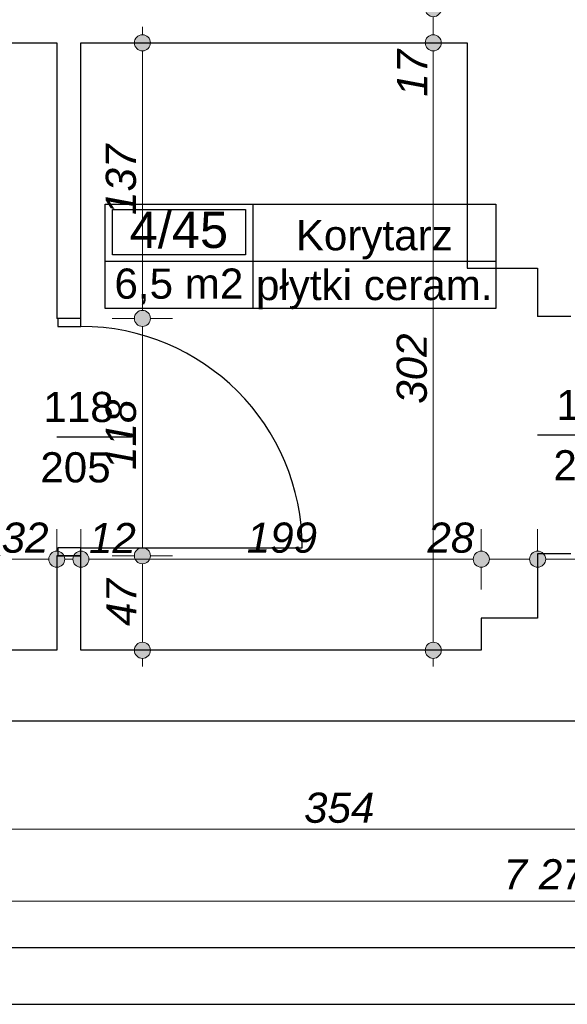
# Model space of a CAD drawing. Header units: millimetres. Extents: x -170998 to -45998, y 10557 to 52557.
# Tile 31 of 92: x -106712 to -103991, y 14639 to 19534. Entities that reach past the tile are written whole.
import ezdxf
from ezdxf.enums import TextEntityAlignment as Align

# ---------------------------------------------------------------- set-up
doc = ezdxf.new("R2010")
doc.units = ezdxf.units.MM
doc.header["$MEASUREMENT"] = 0
doc.linetypes.add('Wipeout_Contour', pattern=[1000, 0, -1000])
for name, color, linetype in [('Drzwi', 7, 'Continuous'), ('Obiekt', 7, 'Continuous'), ('Strefa', 7, 'Continuous'), ('Strop', 7, 'Continuous'), ('Słup', 7, 'Continuous'), ('Wymiary', 7, 'Continuous'), ('Ściana', 7, 'Continuous')]:
    doc.layers.add(name, color=color, linetype=linetype)
doc.styles.add('Arial', font='txt')
doc.dimstyles.new('GENERATED_STYLE__1', dxfattribs={"dimtxt": 150, "dimasz": 152, "dimexe": 0.18, "dimexo": 0, "dimgap": 0.09, "dimtad": 1, "dimtih": 1, "dimtoh": 1, "dimlfac": 0.1, "dimzin": 0, "dimdsep": 46, "dimtxsty": 'Arial', "dimblk": 'ARROWHEAD_11', "dimblk1": 'ARROWHEAD_11', "dimblk2": 'ARROWHEAD_11', "dimcen": 0.09, "dimclrd": 114, "dimclre": 114, "dimclrt": 114, "dimazin": 0, "dimtfac": 1, "dimtdec": 4, "dimtmove": 0, "dimatfit": 3, "dimfxl": 1, "dimtolj": 1, "dimtzin": 0, "dimarcsym": 0})
doc.dimstyles.new('GENERATED_STYLE__2', dxfattribs={"dimtxt": 150, "dimasz": 152, "dimexe": 0.18, "dimexo": 0, "dimgap": 0.09, "dimtad": 1, "dimlfac": 0.1, "dimzin": 0, "dimdsep": 46, "dimtxsty": 'Arial', "dimblk": 'ARROWHEAD_11', "dimblk1": 'ARROWHEAD_11', "dimblk2": 'ARROWHEAD_11', "dimcen": 0.09, "dimclrd": 114, "dimclre": 114, "dimclrt": 114, "dimazin": 0, "dimtfac": 1, "dimtdec": 4, "dimtmove": 0, "dimatfit": 3, "dimfxl": 1, "dimtolj": 1, "dimtzin": 0, "dimarcsym": 0})

# ---------------------------------------------------------------- blocks, each defined once
blk = doc.blocks.new('Korytarz_4_45_45', base_point=(-105554, 18334.3))
at = {"layer": 'Strefa'}
for p, q in [((-106288.1, 18617.2), (-104345.9, 18617.2)), ((-106288.1, 18098.6), (-106288.1, 18617.2)), ((-105554, 18617.2), (-105554, 18098.6)), ((-104345.9, 18617.2), (-104345.9, 18098.6)), ((-106251.4, 18591.3), (-105590.7, 18591.3)), ((-106251.4, 18365), (-106251.4, 18591.3)), ((-105590.7, 18591.3), (-105590.7, 18365)), ((-105590.7, 18365), (-106251.4, 18365)), ((-106288.1, 18334.3), (-104345.9, 18334.3)), ((-104345.9, 18098.6), (-106288.1, 18098.6))]:
    blk.add_line(p, q, dxfattribs=at)
at = {"layer": 'Strefa', "style": 'Arial'}
for tag, height, p in [('ROOM_NUMBER', 180, (-105921, 18489.3)), ('ROOM_NAME', 150, (-104949.9, 18462.7)), ('ROOM_CALC_AREA', 150, (-105921, 18222.3)), ('floor_f', 150, (-104949.9, 18215.2))]:
    blk.add_attdef(tag, text='', height=height, dxfattribs=at).set_placement(p, align=Align.MIDDLE_CENTER)
blk = doc.blocks.new('*D97')
at = {"layer": 'Wymiary', "linetype": 'Continuous', "lineweight": 13}
for points in [[(-106808, 16852.2), (-106811.1, 16867.5), (-106819.7, 16880.5), (-106832.7, 16889.1), (-106848, 16892.2), (-106863.3, 16889.1), (-106876.3, 16880.5), (-106885, 16867.5), (-106888, 16852.2), (-106885, 16836.9), (-106876.3, 16823.9), (-106863.3, 16815.2), (-106848, 16812.2), (-106832.7, 16815.2), (-106819.7, 16823.9), (-106811.1, 16836.9)], [(-106488, 16852.2), (-106491.1, 16867.5), (-106499.7, 16880.5), (-106512.7, 16889.1), (-106528, 16892.2), (-106543.3, 16889.1), (-106556.3, 16880.5), (-106565, 16867.5), (-106568, 16852.2), (-106565, 16836.9), (-106556.3, 16823.9), (-106543.3, 16815.2), (-106528, 16812.2), (-106512.7, 16815.2), (-106499.7, 16823.9), (-106491.1, 16836.9)]]:
    blk.add_hatch(color=114, dxfattribs=at).paths.add_polyline_path(points)
at = {"layer": 'Wymiary', "color": 114, "lineweight": 13}
for p, q in [((-106848, 16892.2), (-106848, 17002.2)), ((-106528, 16892.2), (-106528, 17002.2)), ((-106808, 16852.2), (-106568, 16852.2)), ((-106848, 16702.2), (-106848, 16812.2)), ((-106528, 16702.2), (-106528, 16812.2))]:
    blk.add_line(p, q, dxfattribs=at)
for centre in [(-106848, 16852.2), (-106528, 16852.2)]:
    blk.add_circle(centre, 40, dxfattribs=at)
at = {"layer": 'Wymiary', "color": 114, "lineweight": 13, "insert": (-106801.8, 16882.2), "char_height": 150, "attachment_point": 7, "style": 'Arial'}
blk.add_mtext('\\A1;{\\fArial|b0|i1|c238|p38;32}', dxfattribs=at)
blk = doc.blocks.new('ARROWHEAD_11')
at = {"color": 0, "linetype": 'Continuous', "lineweight": 0}
blk.add_line((0, 0), (-1, 0), dxfattribs=at)
at = {"color": 0, "linetype": 'Continuous', "lineweight": 0, "const_width": 0.25, "flags": 128}
blk.add_lwpolyline([(-0.125, 0, 1), (0.125, 0, 1)], format="xyb", close=True, dxfattribs=at)
blk = doc.blocks.new('*D98')
at = {"layer": 'Wymiary', "linetype": 'Continuous', "lineweight": 13}
for points in [[(-106488, 16852.2), (-106491.1, 16867.5), (-106499.7, 16880.5), (-106512.7, 16889.1), (-106528, 16892.2), (-106543.3, 16889.1), (-106556.3, 16880.5), (-106565, 16867.5), (-106568, 16852.2), (-106565, 16836.9), (-106556.3, 16823.9), (-106543.3, 16815.2), (-106528, 16812.2), (-106512.7, 16815.2), (-106499.7, 16823.9), (-106491.1, 16836.9)], [(-106368, 16852.2), (-106371.1, 16867.5), (-106379.7, 16880.5), (-106392.7, 16889.1), (-106408, 16892.2), (-106423.3, 16889.1), (-106436.3, 16880.5), (-106445, 16867.5), (-106448, 16852.2), (-106445, 16836.9), (-106436.3, 16823.9), (-106423.3, 16815.2), (-106408, 16812.2), (-106392.7, 16815.2), (-106379.7, 16823.9), (-106371.1, 16836.9)]]:
    blk.add_hatch(color=114, dxfattribs=at).paths.add_polyline_path(points)
at = {"layer": 'Wymiary', "color": 114, "lineweight": 13}
for p, q in [((-106528, 16892.2), (-106528, 17002.2)), ((-106408, 16892.2), (-106408, 17002.2)), ((-106488, 16852.2), (-106448, 16852.2)), ((-106528, 16702.2), (-106528, 16812.2)), ((-106408, 16702.2), (-106408, 16812.2))]:
    blk.add_line(p, q, dxfattribs=at)
for centre in [(-106528, 16852.2), (-106408, 16852.2)]:
    blk.add_circle(centre, 40, dxfattribs=at)
blk = doc.blocks.new('*D99')
at = {"layer": 'Wymiary', "linetype": 'Continuous', "lineweight": 13}
for points in [[(-106368, 16852.2), (-106371.1, 16867.5), (-106379.7, 16880.5), (-106392.7, 16889.1), (-106408, 16892.2), (-106423.3, 16889.1), (-106436.3, 16880.5), (-106445, 16867.5), (-106448, 16852.2), (-106445, 16836.9), (-106436.3, 16823.9), (-106423.3, 16815.2), (-106408, 16812.2), (-106392.7, 16815.2), (-106379.7, 16823.9), (-106371.1, 16836.9)], [(-104378, 16852.2), (-104381.1, 16867.5), (-104389.7, 16880.5), (-104402.7, 16889.1), (-104418, 16892.2), (-104433.3, 16889.1), (-104446.3, 16880.5), (-104455, 16867.5), (-104458, 16852.2), (-104455, 16836.9), (-104446.3, 16823.9), (-104433.3, 16815.2), (-104418, 16812.2), (-104402.7, 16815.2), (-104389.7, 16823.9), (-104381.1, 16836.9)]]:
    blk.add_hatch(color=114, dxfattribs=at).paths.add_polyline_path(points)
at = {"layer": 'Wymiary', "color": 114, "lineweight": 13}
for p, q in [((-106408, 16892.2), (-106408, 17002.2)), ((-104418, 16892.2), (-104418, 17002.2)), ((-106368, 16852.2), (-104458, 16852.2)), ((-106408, 16702.2), (-106408, 16812.2)), ((-104418, 16702.2), (-104418, 16812.2))]:
    blk.add_line(p, q, dxfattribs=at)
for centre in [(-106408, 16852.2), (-104418, 16852.2)]:
    blk.add_circle(centre, 40, dxfattribs=at)
at = {"layer": 'Wymiary', "color": 114, "lineweight": 13, "char_height": 150, "attachment_point": 7, "style": 'Arial'}
for s, insert in [('\\A1;{\\fArial|b0|i1|c238|p38;12}', (-106368, 16882.2)), ('\\A1;{\\fArial|b0|i1|c238|p38;199}', (-105583.8, 16882.2)), ('\\A1;{\\fArial|b0|i1|c238|p38;28}', (-104685.7, 16882.2))]:
    blk.add_mtext(s, dxfattribs=dict(at, insert=insert))
blk = doc.blocks.new('*D100')
at = {"layer": 'Wymiary', "linetype": 'Continuous', "lineweight": 13}
for points in [[(-104378, 16852.2), (-104381.1, 16867.5), (-104389.7, 16880.5), (-104402.7, 16889.1), (-104418, 16892.2), (-104433.3, 16889.1), (-104446.3, 16880.5), (-104455, 16867.5), (-104458, 16852.2), (-104455, 16836.9), (-104446.3, 16823.9), (-104433.3, 16815.2), (-104418, 16812.2), (-104402.7, 16815.2), (-104389.7, 16823.9), (-104381.1, 16836.9)], [(-104098, 16852.2), (-104101.1, 16867.5), (-104109.7, 16880.5), (-104122.7, 16889.1), (-104138, 16892.2), (-104153.3, 16889.1), (-104166.3, 16880.5), (-104175, 16867.5), (-104178, 16852.2), (-104175, 16836.9), (-104166.3, 16823.9), (-104153.3, 16815.2), (-104138, 16812.2), (-104122.7, 16815.2), (-104109.7, 16823.9), (-104101.1, 16836.9)]]:
    blk.add_hatch(color=114, dxfattribs=at).paths.add_polyline_path(points)
at = {"layer": 'Wymiary', "color": 114, "lineweight": 13}
for p, q in [((-104418, 16892.2), (-104418, 17002.2)), ((-104138, 16892.2), (-104138, 17002.2)), ((-104378, 16852.2), (-104178, 16852.2)), ((-104418, 16702.2), (-104418, 16812.2)), ((-104138, 16702.2), (-104138, 16812.2))]:
    blk.add_line(p, q, dxfattribs=at)
for centre in [(-104418, 16852.2), (-104138, 16852.2)]:
    blk.add_circle(centre, 40, dxfattribs=at)
blk = doc.blocks.new('*D101')
at = {"layer": 'Wymiary', "linetype": 'Continuous', "lineweight": 13}
blk.add_hatch(color=114, dxfattribs=at).paths.add_polyline_path([(-104098, 16852.2), (-104101.1, 16867.5), (-104109.7, 16880.5), (-104122.7, 16889.1), (-104138, 16892.2), (-104153.3, 16889.1), (-104166.3, 16880.5), (-104175, 16867.5), (-104178, 16852.2), (-104175, 16836.9), (-104166.3, 16823.9), (-104153.3, 16815.2), (-104138, 16812.2), (-104122.7, 16815.2), (-104109.7, 16823.9), (-104101.1, 16836.9)])
at = {"layer": 'Wymiary', "color": 114, "lineweight": 13}
for p, q in [((-104138, 16892.2), (-104138, 17002.2)), ((-104138, 16702.2), (-104138, 16812.2))]:
    blk.add_line(p, q, dxfattribs=at)
blk.add_circle((-104138, 16852.2), 40, dxfattribs=at)
blk = doc.blocks.new('*D102')
at = {"layer": 'Wymiary', "linetype": 'Continuous', "lineweight": 13}
for points in [[(-104098, 16852.2), (-104101.1, 16867.5), (-104109.7, 16880.5), (-104122.7, 16889.1), (-104138, 16892.2), (-104153.3, 16889.1), (-104166.3, 16880.5), (-104175, 16867.5), (-104178, 16852.2), (-104175, 16836.9), (-104166.3, 16823.9), (-104153.3, 16815.2), (-104138, 16812.2), (-104122.7, 16815.2), (-104109.7, 16823.9), (-104101.1, 16836.9)], [(-103368, 16852.2), (-103371.1, 16867.5), (-103379.7, 16880.5), (-103392.7, 16889.1), (-103408, 16892.2), (-103423.3, 16889.1), (-103436.3, 16880.5), (-103445, 16867.5), (-103448, 16852.2), (-103445, 16836.9), (-103436.3, 16823.9), (-103423.3, 16815.2), (-103408, 16812.2), (-103392.7, 16815.2), (-103379.7, 16823.9), (-103371.1, 16836.9)]]:
    blk.add_hatch(color=114, dxfattribs=at).paths.add_polyline_path(points)
at = {"layer": 'Wymiary', "color": 114, "lineweight": 13}
for p, q in [((-104138, 16892.2), (-104138, 17002.2)), ((-103408, 16892.2), (-103408, 17002.2)), ((-104098, 16852.2), (-103448, 16852.2)), ((-104138, 16702.2), (-104138, 16812.2)), ((-103408, 16702.2), (-103408, 16812.2))]:
    blk.add_line(p, q, dxfattribs=at)
for centre in [(-104138, 16852.2), (-103408, 16852.2)]:
    blk.add_circle(centre, 40, dxfattribs=at)
at = {"layer": 'Wymiary', "color": 114, "lineweight": 13, "insert": (-103886.8, 16882.2), "char_height": 150, "attachment_point": 7, "style": 'Arial'}
blk.add_mtext('\\A1;{\\fArial|b0|i1|c238|p38;73}', dxfattribs=at)
blk = doc.blocks.new('*D474')
at = {"layer": 'Wymiary', "linetype": 'Continuous', "lineweight": 13}
for points in [[(-104616.7, 19419.3), (-104619.7, 19434.6), (-104628.4, 19447.6), (-104641.4, 19456.3), (-104656.7, 19459.3), (-104672, 19456.3), (-104684.9, 19447.6), (-104693.6, 19434.6), (-104696.7, 19419.3), (-104693.6, 19404), (-104684.9, 19391), (-104672, 19382.4), (-104656.7, 19379.3), (-104641.4, 19382.4), (-104628.4, 19391), (-104619.7, 19404)], [(-104616.7, 16399.3), (-104619.7, 16414.6), (-104628.4, 16427.6), (-104641.4, 16436.3), (-104656.7, 16439.3), (-104672, 16436.3), (-104684.9, 16427.6), (-104693.6, 16414.6), (-104696.7, 16399.3), (-104693.6, 16384), (-104684.9, 16371), (-104672, 16362.4), (-104656.7, 16359.3), (-104641.4, 16362.4), (-104628.4, 16371), (-104619.7, 16384)]]:
    blk.add_hatch(color=114, dxfattribs=at).paths.add_polyline_path(points)
at = {"layer": 'Wymiary', "color": 114, "lineweight": 13}
for p, q in [((-104696.7, 19419.3), (-104806.7, 19419.3)), ((-104506.7, 19419.3), (-104616.7, 19419.3)), ((-104656.7, 16439.3), (-104656.7, 19379.3)), ((-104696.7, 16399.3), (-104806.7, 16399.3)), ((-104506.7, 16399.3), (-104616.7, 16399.3)), ((-104656.7, 16319.3), (-104656.7, 16359.3))]:
    blk.add_line(p, q, dxfattribs=at)
for centre in [(-104656.7, 19419.3), (-104656.7, 16399.3)]:
    blk.add_circle(centre, 40, dxfattribs=at)
at = {"layer": 'Wymiary', "color": 114, "lineweight": 13, "char_height": 150, "attachment_point": 7, "rotation": 90, "style": 'Arial'}
for s, insert in [('\\A1;{\\fArial|b0|i1|c238|p38;17}', (-104686.7, 19151.7)), ('\\A1;{\\fArial|b0|i1|c238|p38;302}', (-104686.7, 17624.7))]:
    blk.add_mtext(s, dxfattribs=dict(at, insert=insert))
blk = doc.blocks.new('*D475')
at = {"layer": 'Wymiary', "linetype": 'Continuous', "lineweight": 13}
for points in [[(-104616.7, 19589.3), (-104619.7, 19604.6), (-104628.4, 19617.6), (-104641.4, 19626.3), (-104656.7, 19629.3), (-104672, 19626.3), (-104684.9, 19617.6), (-104693.6, 19604.6), (-104696.7, 19589.3), (-104693.6, 19574), (-104684.9, 19561), (-104672, 19552.4), (-104656.7, 19549.3), (-104641.4, 19552.4), (-104628.4, 19561), (-104619.7, 19574)], [(-104616.7, 19419.3), (-104619.7, 19434.6), (-104628.4, 19447.6), (-104641.4, 19456.3), (-104656.7, 19459.3), (-104672, 19456.3), (-104684.9, 19447.6), (-104693.6, 19434.6), (-104696.7, 19419.3), (-104693.6, 19404), (-104684.9, 19391), (-104672, 19382.4), (-104656.7, 19379.3), (-104641.4, 19382.4), (-104628.4, 19391), (-104619.7, 19404)]]:
    blk.add_hatch(color=114, dxfattribs=at).paths.add_polyline_path(points)
at = {"layer": 'Wymiary', "color": 114, "lineweight": 13}
for p, q in [((-104696.7, 19589.3), (-104806.7, 19589.3)), ((-104506.7, 19589.3), (-104616.7, 19589.3)), ((-104656.7, 19459.3), (-104656.7, 19549.3)), ((-104696.7, 19419.3), (-104806.7, 19419.3)), ((-104506.7, 19419.3), (-104616.7, 19419.3))]:
    blk.add_line(p, q, dxfattribs=at)
for centre in [(-104656.7, 19589.3), (-104656.7, 19419.3)]:
    blk.add_circle(centre, 40, dxfattribs=at)
blk = doc.blocks.new('*D653')
at = {"layer": 'Wymiary', "linetype": 'Continuous', "lineweight": 13}
for points in [[(-103502.7, 31209.3), (-103505.7, 31224.6), (-103514.4, 31237.6), (-103527.4, 31246.3), (-103542.7, 31249.3), (-103558, 31246.3), (-103570.9, 31237.6), (-103579.6, 31224.6), (-103582.7, 31209.3), (-103579.6, 31194), (-103570.9, 31181), (-103558, 31172.4), (-103542.7, 31169.3), (-103527.4, 31172.4), (-103514.4, 31181), (-103505.7, 31194)], [(-103502.7, 18059.3), (-103505.7, 18074.6), (-103514.4, 18087.6), (-103527.4, 18096.3), (-103542.7, 18099.3), (-103558, 18096.3), (-103570.9, 18087.6), (-103579.6, 18074.6), (-103582.7, 18059.3), (-103579.6, 18044), (-103570.9, 18031), (-103558, 18022.4), (-103542.7, 18019.3), (-103527.4, 18022.4), (-103514.4, 18031), (-103505.7, 18044)]]:
    blk.add_hatch(color=114, dxfattribs=at).paths.add_polyline_path(points)
at = {"layer": 'Wymiary', "color": 114, "lineweight": 13}
for p, q in [((-103582.7, 31209.3), (-103692.7, 31209.3)), ((-103392.7, 31209.3), (-103502.7, 31209.3)), ((-103542.7, 18099.3), (-103542.7, 31169.3)), ((-103582.7, 18059.3), (-103692.7, 18059.3)), ((-103392.7, 18059.3), (-103502.7, 18059.3))]:
    blk.add_line(p, q, dxfattribs=at)
for centre in [(-103542.7, 31209.3), (-103542.7, 18059.3)]:
    blk.add_circle(centre, 40, dxfattribs=at)
at = {"layer": 'Wymiary', "color": 114, "lineweight": 13, "insert": (-103572.7, 24377.9), "char_height": 150, "attachment_point": 7, "rotation": 90, "style": 'Arial'}
blk.add_mtext('\\A1;{\\fArial|b0|i1|c238|p38;1\xa0315}', dxfattribs=at)
blk = doc.blocks.new('*D657')
at = {"layer": 'Wymiary', "linetype": 'Continuous', "lineweight": 13}
for points in [[(-106062.3, 16869.3), (-106065.3, 16884.6), (-106074, 16897.6), (-106087, 16906.3), (-106102.3, 16909.3), (-106117.6, 16906.3), (-106130.6, 16897.6), (-106139.2, 16884.6), (-106142.3, 16869.3), (-106139.2, 16854), (-106130.6, 16841), (-106117.6, 16832.4), (-106102.3, 16829.3), (-106087, 16832.4), (-106074, 16841), (-106065.3, 16854)], [(-106062.3, 16399.3), (-106065.3, 16414.6), (-106074, 16427.6), (-106087, 16436.3), (-106102.3, 16439.3), (-106117.6, 16436.3), (-106130.6, 16427.6), (-106139.2, 16414.6), (-106142.3, 16399.3), (-106139.2, 16384), (-106130.6, 16371), (-106117.6, 16362.4), (-106102.3, 16359.3), (-106087, 16362.4), (-106074, 16371), (-106065.3, 16384)]]:
    blk.add_hatch(color=114, dxfattribs=at).paths.add_polyline_path(points)
at = {"layer": 'Wymiary', "color": 114, "lineweight": 13}
for p, q in [((-106142.3, 16869.3), (-106252.3, 16869.3)), ((-105952.3, 16869.3), (-106062.3, 16869.3)), ((-106102.3, 16439.3), (-106102.3, 16829.3)), ((-106142.3, 16399.3), (-106252.3, 16399.3)), ((-105952.3, 16399.3), (-106062.3, 16399.3)), ((-106102.3, 16319.3), (-106102.3, 16359.3))]:
    blk.add_line(p, q, dxfattribs=at)
for centre in [(-106102.3, 16869.3), (-106102.3, 16399.3)]:
    blk.add_circle(centre, 40, dxfattribs=at)
at = {"layer": 'Wymiary', "color": 114, "lineweight": 13, "insert": (-106132.3, 16520.5), "char_height": 150, "attachment_point": 7, "rotation": 90, "style": 'Arial'}
blk.add_mtext('\\A1;{\\fArial|b0|i1|c238|p38;47}', dxfattribs=at)
blk = doc.blocks.new('*D658')
at = {"layer": 'Wymiary', "linetype": 'Continuous', "lineweight": 13}
for points in [[(-106062.3, 18049.3), (-106065.3, 18064.6), (-106074, 18077.6), (-106087, 18086.3), (-106102.3, 18089.3), (-106117.6, 18086.3), (-106130.6, 18077.6), (-106139.2, 18064.6), (-106142.3, 18049.3), (-106139.2, 18034), (-106130.6, 18021), (-106117.6, 18012.4), (-106102.3, 18009.3), (-106087, 18012.4), (-106074, 18021), (-106065.3, 18034)], [(-106062.3, 16869.3), (-106065.3, 16884.6), (-106074, 16897.6), (-106087, 16906.3), (-106102.3, 16909.3), (-106117.6, 16906.3), (-106130.6, 16897.6), (-106139.2, 16884.6), (-106142.3, 16869.3), (-106139.2, 16854), (-106130.6, 16841), (-106117.6, 16832.4), (-106102.3, 16829.3), (-106087, 16832.4), (-106074, 16841), (-106065.3, 16854)]]:
    blk.add_hatch(color=114, dxfattribs=at).paths.add_polyline_path(points)
at = {"layer": 'Wymiary', "color": 114, "lineweight": 13}
for p, q in [((-106142.3, 18049.3), (-106252.3, 18049.3)), ((-105952.3, 18049.3), (-106062.3, 18049.3)), ((-106102.3, 16909.3), (-106102.3, 18009.3)), ((-106142.3, 16869.3), (-106252.3, 16869.3)), ((-105952.3, 16869.3), (-106062.3, 16869.3))]:
    blk.add_line(p, q, dxfattribs=at)
for centre in [(-106102.3, 18049.3), (-106102.3, 16869.3)]:
    blk.add_circle(centre, 40, dxfattribs=at)
at = {"layer": 'Wymiary', "color": 114, "lineweight": 13, "insert": (-106132.3, 17296.1), "char_height": 150, "attachment_point": 7, "rotation": 90, "style": 'Arial'}
blk.add_mtext('\\A1;{\\fArial|b0|i1|c238|p38;118}', dxfattribs=at)
blk = doc.blocks.new('*D659')
at = {"layer": 'Wymiary', "linetype": 'Continuous', "lineweight": 13}
for points in [[(-106062.3, 19419.3), (-106065.3, 19434.6), (-106074, 19447.6), (-106087, 19456.3), (-106102.3, 19459.3), (-106117.6, 19456.3), (-106130.6, 19447.6), (-106139.2, 19434.6), (-106142.3, 19419.3), (-106139.2, 19404), (-106130.6, 19391), (-106117.6, 19382.4), (-106102.3, 19379.3), (-106087, 19382.4), (-106074, 19391), (-106065.3, 19404)], [(-106062.3, 18049.3), (-106065.3, 18064.6), (-106074, 18077.6), (-106087, 18086.3), (-106102.3, 18089.3), (-106117.6, 18086.3), (-106130.6, 18077.6), (-106139.2, 18064.6), (-106142.3, 18049.3), (-106139.2, 18034), (-106130.6, 18021), (-106117.6, 18012.4), (-106102.3, 18009.3), (-106087, 18012.4), (-106074, 18021), (-106065.3, 18034)]]:
    blk.add_hatch(color=114, dxfattribs=at).paths.add_polyline_path(points)
at = {"layer": 'Wymiary', "color": 114, "lineweight": 13}
for p, q in [((-106102.3, 19459.3), (-106102.3, 19499.3)), ((-106142.3, 19419.3), (-106252.3, 19419.3)), ((-105952.3, 19419.3), (-106062.3, 19419.3)), ((-106102.3, 18089.3), (-106102.3, 19379.3)), ((-106142.3, 18049.3), (-106252.3, 18049.3)), ((-105952.3, 18049.3), (-106062.3, 18049.3))]:
    blk.add_line(p, q, dxfattribs=at)
for centre in [(-106102.3, 19419.3), (-106102.3, 18049.3)]:
    blk.add_circle(centre, 40, dxfattribs=at)
at = {"layer": 'Wymiary', "color": 114, "lineweight": 13, "insert": (-106132.3, 18563.6), "char_height": 150, "attachment_point": 7, "rotation": 90, "style": 'Arial'}
blk.add_mtext('\\A1;{\\fArial|b0|i1|c238|p38;137}', dxfattribs=at)
blk = doc.blocks.new('*D705')
at = {"layer": 'Wymiary', "linetype": 'Continuous', "lineweight": 13}
for points in [[(-106858, 15509.7), (-106861.1, 15525), (-106869.7, 15538), (-106882.7, 15546.7), (-106898, 15549.7), (-106913.3, 15546.7), (-106926.3, 15538), (-106935, 15525), (-106938, 15509.7), (-106935, 15494.4), (-106926.3, 15481.4), (-106913.3, 15472.7), (-106898, 15469.7), (-106882.7, 15472.7), (-106869.7, 15481.4), (-106861.1, 15494.4)], [(-103318, 15509.7), (-103321.1, 15525), (-103329.7, 15538), (-103342.7, 15546.7), (-103358, 15549.7), (-103373.3, 15546.7), (-103386.3, 15538), (-103395, 15525), (-103398, 15509.7), (-103395, 15494.4), (-103386.3, 15481.4), (-103373.3, 15472.7), (-103358, 15469.7), (-103342.7, 15472.7), (-103329.7, 15481.4), (-103321.1, 15494.4)]]:
    blk.add_hatch(color=114, dxfattribs=at).paths.add_polyline_path(points)
at = {"layer": 'Wymiary', "color": 114, "lineweight": 13}
for p, q in [((-106898, 15549.7), (-106898, 15659.7)), ((-103358, 15549.7), (-103358, 15659.7)), ((-106898, 15359.7), (-106898, 15469.7)), ((-106858, 15509.7), (-103398, 15509.7)), ((-103358, 15359.7), (-103358, 15469.7))]:
    blk.add_line(p, q, dxfattribs=at)
for centre in [(-106898, 15509.7), (-103358, 15509.7)]:
    blk.add_circle(centre, 40, dxfattribs=at)
at = {"layer": 'Wymiary', "color": 114, "lineweight": 13, "insert": (-105298.8, 15539.7), "char_height": 150, "attachment_point": 7, "style": 'Arial'}
blk.add_mtext('\\A1;{\\fArial|b0|i1|c238|p38;354}', dxfattribs=at)
blk = doc.blocks.new('*D717')
at = {"layer": 'Wymiary', "linetype": 'Continuous', "lineweight": 13}
for points in [[(-140218, 15152.7), (-140221.1, 15168.1), (-140229.7, 15181), (-140242.7, 15189.7), (-140258, 15192.7), (-140273.3, 15189.7), (-140286.3, 15181), (-140295, 15168.1), (-140298, 15152.7), (-140295, 15137.4), (-140286.3, 15124.5), (-140273.3, 15115.8), (-140258, 15112.7), (-140242.7, 15115.8), (-140229.7, 15124.5), (-140221.1, 15137.4)], [(-67518, 15152.7), (-67521, 15168.1), (-67529.7, 15181), (-67542.7, 15189.7), (-67558, 15192.7), (-67573.3, 15189.7), (-67586.3, 15181), (-67594.9, 15168.1), (-67598, 15152.7), (-67594.9, 15137.4), (-67586.3, 15124.5), (-67573.3, 15115.8), (-67558, 15112.7), (-67542.7, 15115.8), (-67529.7, 15124.5), (-67521, 15137.4)]]:
    blk.add_hatch(color=114, dxfattribs=at).paths.add_polyline_path(points)
at = {"layer": 'Wymiary', "color": 114, "lineweight": 13}
for p, q in [((-140258, 15192.7), (-140258, 15302.7)), ((-67558, 15192.7), (-67558, 15302.7)), ((-140338, 15152.7), (-140298, 15152.7)), ((-140218, 15152.7), (-67598, 15152.7)), ((-67518, 15152.7), (-67478, 15152.7)), ((-140258, 15002.7), (-140258, 15112.7)), ((-67558, 15002.7), (-67558, 15112.7))]:
    blk.add_line(p, q, dxfattribs=at)
for centre in [(-140258, 15152.7), (-67558, 15152.7)]:
    blk.add_circle(centre, 40, dxfattribs=at)
at = {"layer": 'Wymiary', "color": 114, "lineweight": 13, "insert": (-104307.1, 15182.7), "char_height": 150, "attachment_point": 7, "style": 'Arial'}
blk.add_mtext('\\A1;{\\fArial|b0|i1|c238|p38;7\xa0270,01}', dxfattribs=at)

msp = doc.modelspace()

# ---------------------------------------------------------------- linework, layer by layer
at = {"layer": 'Drzwi'}
for p, q in [((-106523.019, 18049.32), (-106523.019, 18009.32)), ((-106408.019, 18049.32), (-106523.019, 18049.32)), ((-106408.019, 18049.32), (-106523.019, 18049.32)), ((-106408.019, 18009.32), (-106408.019, 18049.32)), ((-106523.019, 18009.32), (-106408.019, 18009.32)), ((-106408.019, 16909.32), (-106523.019, 16909.32)), ((-106523.019, 16909.32), (-106523.019, 16869.32)), ((-106408.019, 16869.32), (-106408.019, 16909.32)), ((-106408.019, 16909.32), (-105308.019, 16909.32)), ((-106523.019, 16869.32), (-106408.019, 16869.32)), ((-106408.019, 16869.32), (-106523.019, 16869.32))]:
    msp.add_line(p, q, dxfattribs=at)
msp.add_arc((-106408.019, 16909.32), 1100, 0, 90, dxfattribs=at)
at = {"layer": 'Obiekt'}
for p, q in [((-106156.64, 17459.32), (-106528.019, 17459.32)), ((-103606.64, 17469.32), (-104138.019, 17469.32))]:
    msp.add_line(p, q, dxfattribs=at)
at = {"layer": 'Strop', "flags": 128}
msp.add_lwpolyline([(-96528.019, 14639.32), (-140258.019, 14639.32), (-141547.974, 14639.32), (-141547.974, 16204.96), (-158346.468, 31536.991), (-159768.887, 29978.522), (-165456.021, 35169.185), (-162779.93, 38101.664), (-160850.538, 36340.703), (-154498.018, 36340.703), (-154498.018, 42361.953, -0.00002607), (-154486.563, 42364.139, -0.04841545), (-132966.516, 44343.261, -0.0060186), (-130274.231, 44297.262), (-126000.282, 44095.254, -0.00045657), (-125806.601, 44084.047, -0.01791801), (-118229.318, 43365.515, -0.00776908), (-114963.359, 42885.553), (-114963.364, 42885.522, -0.034913), (-97147.904, 38702.246, -0.03139835)], format="xyb", dxfattribs=at)
at = {"layer": 'Słup'}
for p, q in [((-104488.019, 19419.32), (-104488.019, 18299.32)), ((-104488.019, 18299.32), (-104138.019, 18299.32)), ((-104418.019, 16559.32), (-104418.019, 16399.32)), ((-104138.019, 16559.32), (-104418.019, 16559.32))]:
    msp.add_line(p, q, dxfattribs=at)
at = {"layer": 'Ściana'}
for p, q in [((-106523.019, 18049.32), (-106528.019, 18049.32)), ((-106408.019, 18049.32), (-106523.019, 18049.32)), ((-103973.019, 18059.32), (-104138.019, 18059.32)), ((-106523.019, 16869.32), (-106528.019, 16869.32)), ((-106408.019, 16869.32), (-106523.019, 16869.32)), ((-103973.019, 16879.32), (-104138.019, 16879.32))]:
    msp.add_line(p, q, dxfattribs=at)
at = {"layer": 'Ściana', "flags": 128}
for points in [[(-109738.019, 19419.32), (-106528.019, 19419.32)], [(-106528.019, 19419.32), (-106528.019, 18049.32)], [(-106408.019, 19419.32), (-104488.019, 19419.32)], [(-106408.019, 18049.32), (-106408.019, 19419.32)], [(-104138.019, 18299.32), (-104138.019, 18059.32)], [(-106528.019, 16869.32), (-106528.019, 16399.32)], [(-106408.019, 16399.32), (-106408.019, 16869.32)], [(-104138.019, 16879.32), (-104138.019, 16559.32)], [(-106528.019, 16399.32), (-106848.019, 16399.32)], [(-104418.019, 16399.32), (-106408.019, 16399.32)], [(-106898.019, 16049.32), (-103358.019, 16049.32)]]:
    msp.add_lwpolyline(points, dxfattribs=at)

# ---------------------------------------------------------------- block references
at = {"layer": 'Strefa'}
ref = msp.add_blockref('Korytarz_4_45_45', (-105554.021, 18334.349), dxfattribs=at)
ref.add_attrib('ROOM_NAME', 'Korytarz', dxfattribs={"color": 7, "height": 150, "style": 'Arial'}).set_placement((-104949.937, 18462.75), align=Align.MIDDLE_CENTER)
ref.add_attrib('ROOM_NUMBER', '4/45', dxfattribs={"color": 7, "height": 180, "style": 'Arial'}).set_placement((-105921.042, 18489.297), align=Align.MIDDLE_CENTER)
ref.add_attrib('ROOM_CALC_AREA', '6,5 m2', dxfattribs={"color": 7, "height": 150, "style": 'Arial'}).set_placement((-105921.042, 18222.295), align=Align.MIDDLE_CENTER)
ref.add_attrib('floor_f', 'płytki ceram.', dxfattribs={"color": 7, "height": 150, "style": 'Arial'}).set_placement((-104949.937, 18215.25), align=Align.MIDDLE_CENTER)

# ---------------------------------------------------------------- texts
at = {"layer": 'Obiekt', "char_height": 150, "attachment_point": 7, "style": 'Arial'}
for s, insert in [('\\A1;{\\fArial|b0|i0|c238|p38;118}', (-106594.593, 17531.852)), ('\\A1;{\\fArial|b0|i0|c238|p38;118}', (-104044.593, 17541.852)), ('\\A1;{\\fArial|b0|i0|c238|p38;205}', (-106609.679, 17231.852)), ('\\A1;{\\fArial|b0|i0|c238|p38;205}', (-104059.679, 17241.852))]:
    msp.add_mtext(s, dxfattribs=dict(at, insert=insert))

# ---------------------------------------------------------------- dimensions: what is measured, and where the dimension line sits
at = {"layer": 'Wymiary', "color": 114, "lineweight": 13}
for base, p1, p2, picture, middle in [((-103542.663, 31209.32), (-103858.019, 18059.32), (-103858.019, 31209.32), '*D653', (-103647.663, 24634.32)), ((-104656.665, 19589.32), (-107538.019, 19419.32), (-107538.019, 19589.32), '*D475', (-104761.665, 19265.491)), ((-106102.276, 19419.32), (-106408.019, 18049.32), (-106408.019, 19419.32), '*D659', (-106207.276, 18734.32)), ((-104656.665, 19419.32), (-104418.019, 16399.32), (-107538.019, 19419.32), '*D474', (-104761.665, 17795.491)), ((-106102.276, 18049.32), (-106408.019, 16869.32), (-106408.019, 18049.32), '*D658', (-106207.276, 17459.32)), ((-106102.276, 16869.32), (-106408.019, 16399.32), (-106408.019, 16869.32), '*D657', (-106207.276, 16634.32))]:
    dim = msp.add_linear_dim(base=base, p1=p1, p2=p2, angle=90, dimstyle='GENERATED_STYLE__2', dxfattribs=at)
    dim.commit()
    dim.dimension.update_dxf_attribs({"geometry": picture, "text_midpoint": middle, "dimtype": 160, "text_rotation": 90})
for base, p1, p2, picture, middle in [((-106528.019, 16852.188), (-106848.019, 16399.32), (-106528.019, 16399.32), '*D97', (-106688.019, 16957.188)), ((-104418.019, 16852.188), (-106408.019, 16399.32), (-104418.019, 16399.32), '*D99', (-105413.019, 16957.188)), ((-103408.019, 16852.188), (-104138.019, 16559.32), (-103408.019, 16399.32), '*D102', (-103773.019, 16957.188)), ((-106408.019, 16852.188), (-106528.019, 16399.32), (-106408.019, 16399.32), '*D98', (-106254.19, 16957.188)), ((-104138.019, 16852.188), (-104418.019, 16399.32), (-104138.019, 16399.32), '*D100', (-104571.848, 16957.188)), ((-104138.018741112, 16852.188108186), (-104138.018741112, 16399.320348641), (-104138.018741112, 16559.320348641), '*D101', (-104138.018735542, 16957.188109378)), ((-103358.019, 15509.705), (-106898.019, 16049.32), (-103358.019, 16049.32), '*D705', (-105128.019, 15614.705))]:
    dim = msp.add_linear_dim(base=base, p1=p1, p2=p2, dimstyle='GENERATED_STYLE__1', dxfattribs=at)
    dim.commit()
    dim.dimension.update_dxf_attribs({"geometry": picture, "text_midpoint": middle, "dimtype": 160})

# ---------------------------------------------------------------- next in the draw order: wipeouts: each hides what was drawn before it
at = {"color": 254, "linetype": 'Wipeout_Contour', "lineweight": 0, "ltscale": 477383.047514}
msp.add_wipeout([(-96878.019, 14919.32), (-139918.019, 14919.32), (-140258.019, 14639.32), (-96528.019, 14639.32)], dxfattribs=at).dxf.layer = 'Ściana'

# ---------------------------------------------------------------- next in the draw order: linework, layer by layer
at = {"layer": 'Ściana', "flags": 128}
for points in [[(-96878.019, 14919.32), (-139918.019, 14919.32)], [(-140258.019, 14639.32), (-96528.019, 14639.32)]]:
    msp.add_lwpolyline(points, dxfattribs=at)

# ---------------------------------------------------------------- next in the draw order: dimensions: what is measured, and where the dimension line sits
at = {"layer": 'Wymiary', "color": 114, "lineweight": 13}
dim = msp.add_linear_dim(base=(-67557.968, 15152.749), p1=(-140258.019, 14639.32), p2=(-67557.968, 20909.241), dimstyle='GENERATED_STYLE__1', dxfattribs=at)
dim.commit()
dim.dimension.update_dxf_attribs({"geometry": '*D717', "text_midpoint": (-103907.994, 15257.749), "dimtype": 160})

doc.saveas('drawing.dxf')
